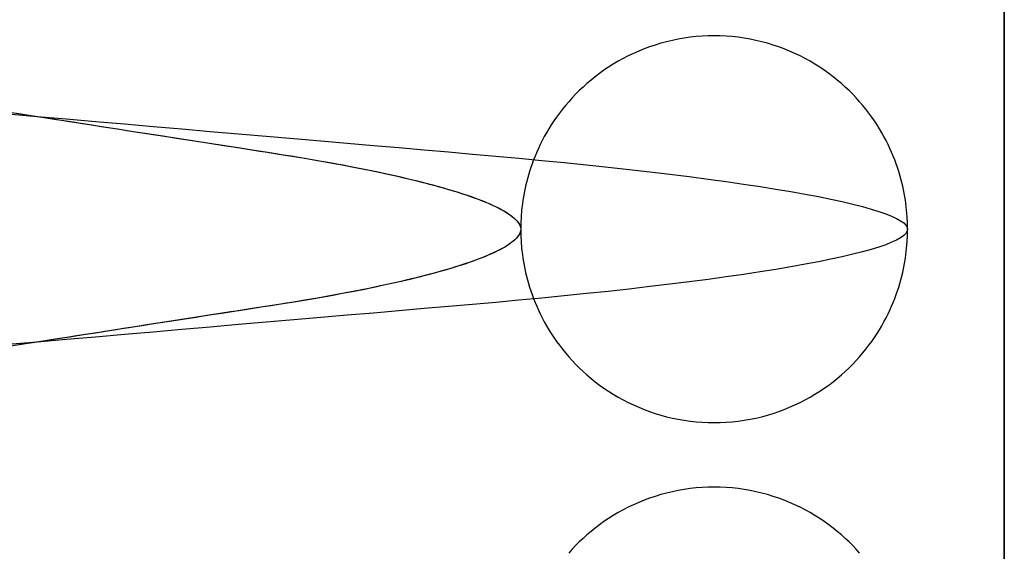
# Model space of a CAD drawing. Header units: millimetres. Extents: x -88 to 88, y -12 to 103.
# Tile 242 of 256: x -34.755 to -33.991, y 14.985 to 15.398. Entities that reach past the tile are written whole.
import ezdxf

# ---------------------------------------------------------------- set-up
doc = ezdxf.new("R2010")
doc.units = ezdxf.units.MM
doc.layers.add('Default', color=7, linetype='Continuous', true_color=0x000000)

msp = doc.modelspace()

# ---------------------------------------------------------------- linework, layer by layer
at = {"layer": 'Default', "color": 254, "true_color": 0xcad1ee}
for points in [[(-33.99118, 5.93519), (-33.99118, 18.03519)], [(-33.99118, 18.03519), (-33.99118, 5.93519)], [(-33.99118, 16.23519), (-33.99118, 5.93519)], [(-34.06618, 15.23519), (-34.06625, 15.23995), (-34.06649, 15.24485), (-34.0669, 15.24991), (-34.0675, 15.2551), (-34.06788, 15.25775), (-34.06832, 15.26043), (-34.06881, 15.26315), (-34.06935, 15.26589), (-34.06996, 15.26867), (-34.07063, 15.27148), (-34.07137, 15.27432), (-34.07218, 15.27719), (-34.07305, 15.28008), (-34.074, 15.283), (-34.07502, 15.28594), (-34.07612, 15.2889), (-34.0773, 15.29188), (-34.07857, 15.29488), (-34.07991, 15.29789), (-34.08135, 15.30092), (-34.08287, 15.30395), (-34.08448, 15.30699), (-34.08619, 15.31004), (-34.08799, 15.31308), (-34.08989, 15.31612), (-34.09188, 15.31916), (-34.09398, 15.32218), (-34.09618, 15.32519), (-34.09848, 15.32818), (-34.10089, 15.33114), (-34.1034, 15.33408), (-34.10601, 15.33699), (-34.10874, 15.33986), (-34.11157, 15.34269), (-34.1145, 15.34547), (-34.11755, 15.3482), (-34.1207, 15.35087), (-34.12395, 15.35348), (-34.12731, 15.35603), (-34.13077, 15.3585), (-34.13433, 15.36089), (-34.13799, 15.3632), (-34.14174, 15.36542), (-34.14559, 15.36754), (-34.14953, 15.36957), (-34.15355, 15.37149), (-34.15765, 15.3733), (-34.16184, 15.375), (-34.16609, 15.37658), (-34.17042, 15.37804), (-34.17481, 15.37937), (-34.17925, 15.38057), (-34.18375, 15.38164), (-34.1883, 15.38257), (-34.19288, 15.38337), (-34.1975, 15.38402), (-34.20215, 15.38453), (-34.20681, 15.38489), (-34.21149, 15.38511), (-34.21618, 15.38519), (-34.22086, 15.38511), (-34.22554, 15.38489), (-34.23021, 15.38453), (-34.23485, 15.38402), (-34.23947, 15.38337), (-34.24406, 15.38257), (-34.2486, 15.38164), (-34.2531, 15.38057), (-34.25755, 15.37937), (-34.26194, 15.37804), (-34.26626, 15.37658), (-34.27052, 15.375), (-34.2747, 15.3733), (-34.27881, 15.37149), (-34.28283, 15.36957), (-34.28677, 15.36754), (-34.29061, 15.36542), (-34.29437, 15.3632), (-34.29803, 15.36089), (-34.30159, 15.3585), (-34.30505, 15.35603), (-34.3084, 15.35348), (-34.31166, 15.35087), (-34.31481, 15.3482), (-34.31785, 15.34547), (-34.32079, 15.34269), (-34.32362, 15.33986), (-34.32634, 15.33699), (-34.32896, 15.33408), (-34.33147, 15.33114), (-34.33388, 15.32818), (-34.33618, 15.32519), (-34.33838, 15.32218), (-34.34047, 15.31916), (-34.34247, 15.31612), (-34.34437, 15.31308), (-34.34617, 15.31004), (-34.34787, 15.30699), (-34.34949, 15.30395), (-34.35101, 15.30092), (-34.35244, 15.29789), (-34.35379, 15.29488), (-34.35505, 15.29188), (-34.35623, 15.2889), (-34.35733, 15.28594), (-34.35835, 15.283), (-34.3593, 15.28008), (-34.36018, 15.27719), (-34.36098, 15.27432), (-34.36172, 15.27148), (-34.36239, 15.26867), (-34.363, 15.26589), (-34.36355, 15.26315), (-34.36404, 15.26043), (-34.36447, 15.25775), (-34.36485, 15.2551), (-34.36545, 15.24991), (-34.36587, 15.24485), (-34.3661, 15.23995), (-34.36618, 15.23519)], [(-34.36618, 15.23519), (-34.3661, 15.23043), (-34.36587, 15.22552), (-34.36545, 15.22047), (-34.36485, 15.21528), (-34.36447, 15.21263), (-34.36404, 15.20994), (-34.36355, 15.20723), (-34.363, 15.20448), (-34.36239, 15.2017), (-34.36172, 15.19889), (-34.36098, 15.19605), (-34.36018, 15.19319), (-34.3593, 15.19029), (-34.35835, 15.18738), (-34.35733, 15.18444), (-34.35623, 15.18147), (-34.35505, 15.17849), (-34.35379, 15.17549), (-34.35244, 15.17248), (-34.35101, 15.16946), (-34.34949, 15.16642), (-34.34787, 15.16338), (-34.34617, 15.16034), (-34.34437, 15.15729), (-34.34247, 15.15425), (-34.34047, 15.15122), (-34.33838, 15.1482), (-34.33618, 15.14519), (-34.33388, 15.1422), (-34.33147, 15.13923), (-34.32896, 15.13629), (-34.32634, 15.13338), (-34.32362, 15.13051), (-34.32079, 15.12769), (-34.31785, 15.1249), (-34.31481, 15.12217), (-34.31166, 15.1195), (-34.3084, 15.11689), (-34.30505, 15.11435), (-34.30159, 15.11188), (-34.29803, 15.10949), (-34.29437, 15.10718), (-34.29061, 15.10496), (-34.28677, 15.10283), (-34.28283, 15.10081), (-34.27881, 15.09889), (-34.2747, 15.09707), (-34.27052, 15.09538), (-34.26626, 15.0938), (-34.26194, 15.09234), (-34.25755, 15.091), (-34.2531, 15.0898), (-34.2486, 15.08873), (-34.24406, 15.0878), (-34.23947, 15.08701), (-34.23485, 15.08635), (-34.23021, 15.08585), (-34.22554, 15.08548), (-34.22086, 15.08526), (-34.21618, 15.08519), (-34.21149, 15.08526), (-34.20681, 15.08548), (-34.20215, 15.08585), (-34.1975, 15.08635), (-34.19288, 15.08701), (-34.1883, 15.0878), (-34.18375, 15.08873), (-34.17925, 15.0898), (-34.17481, 15.091), (-34.17042, 15.09234), (-34.16609, 15.0938), (-34.16184, 15.09538), (-34.15765, 15.09707), (-34.15355, 15.09889), (-34.14953, 15.10081), (-34.14559, 15.10283), (-34.14174, 15.10496), (-34.13799, 15.10718), (-34.13433, 15.10949), (-34.13077, 15.11188), (-34.12731, 15.11435), (-34.12395, 15.11689), (-34.1207, 15.1195), (-34.11755, 15.12217), (-34.1145, 15.1249), (-34.11157, 15.12769), (-34.10874, 15.13051), (-34.10601, 15.13338), (-34.1034, 15.13629), (-34.10089, 15.13923), (-34.09848, 15.1422), (-34.09618, 15.14519), (-34.09398, 15.1482), (-34.09188, 15.15122), (-34.08989, 15.15425), (-34.08799, 15.15729), (-34.08619, 15.16034), (-34.08448, 15.16338), (-34.08287, 15.16642), (-34.08135, 15.16946), (-34.07991, 15.17248), (-34.07857, 15.17549), (-34.0773, 15.17849), (-34.07612, 15.18147), (-34.07502, 15.18444), (-34.074, 15.18738), (-34.07305, 15.19029), (-34.07218, 15.19319), (-34.07137, 15.19605), (-34.07063, 15.19889), (-34.06996, 15.2017), (-34.06935, 15.20448), (-34.06881, 15.20723), (-34.06832, 15.20994), (-34.06788, 15.21263), (-34.0675, 15.21528), (-34.0669, 15.22047), (-34.06649, 15.22552), (-34.06625, 15.23043), (-34.06618, 15.23519)], [(-34.1034, 14.98408), (-34.10601, 14.98699), (-34.10874, 14.98986), (-34.11157, 14.99269), (-34.1145, 14.99547), (-34.11755, 14.9982), (-34.1207, 15.00087), (-34.12395, 15.00348), (-34.12731, 15.00603), (-34.13077, 15.0085), (-34.13433, 15.01089), (-34.13799, 15.0132), (-34.14174, 15.01542), (-34.14559, 15.01754), (-34.14953, 15.01957), (-34.15355, 15.02149), (-34.15765, 15.0233), (-34.16184, 15.025), (-34.16609, 15.02658), (-34.17042, 15.02804), (-34.17481, 15.02937), (-34.17925, 15.03057), (-34.18375, 15.03164), (-34.1883, 15.03257), (-34.19288, 15.03337), (-34.1975, 15.03402), (-34.20215, 15.03453), (-34.20681, 15.03489), (-34.21149, 15.03511), (-34.21618, 15.03519), (-34.22086, 15.03511), (-34.22554, 15.03489), (-34.23021, 15.03453), (-34.23485, 15.03402), (-34.23947, 15.03337), (-34.24406, 15.03257), (-34.2486, 15.03164), (-34.2531, 15.03057), (-34.25755, 15.02937), (-34.26194, 15.02804), (-34.26626, 15.02658), (-34.27052, 15.025), (-34.2747, 15.0233), (-34.27881, 15.02149), (-34.28283, 15.01957), (-34.28677, 15.01754), (-34.29061, 15.01542), (-34.29437, 15.0132), (-34.29803, 15.01089), (-34.30159, 15.0085), (-34.30505, 15.00603), (-34.3084, 15.00348), (-34.31166, 15.00087), (-34.31481, 14.9982), (-34.31785, 14.99547), (-34.32079, 14.99269), (-34.32362, 14.98986), (-34.32634, 14.98699), (-34.32896, 14.98408)]]:
    msp.add_lwpolyline(points, dxfattribs=at)
at = {"layer": 'Default', "color": 254, "true_color": 0xcad1ee, "extrusion": (0.866025, 2.49029e-14, -0.5)}
msp.add_lwpolyline([(15.52685, -20.54629), (15.52209, -20.54622), (15.51719, -20.54598), (15.51214, -20.54557), (15.50694, -20.54497), (15.50429, -20.54459), (15.50161, -20.54415), (15.4989, -20.54366), (15.49615, -20.54312), (15.49337, -20.54251), (15.49056, -20.54184), (15.48772, -20.5411), (15.48485, -20.54029), (15.48196, -20.53942), (15.47904, -20.53847), (15.4761, -20.53745), (15.47314, -20.53635), (15.47016, -20.53517), (15.46716, -20.5339), (15.46415, -20.53256), (15.46112, -20.53112), (15.45809, -20.5296), (15.45505, -20.52799), (15.45201, -20.52628), (15.44896, -20.52448), (15.44592, -20.52258), (15.44289, -20.52059), (15.43986, -20.51849), (15.43685, -20.51629), (15.43386, -20.51399), (15.4309, -20.51159), (15.42796, -20.50907), (15.42505, -20.50646), (15.42218, -20.50373), (15.41935, -20.5009), (15.41657, -20.49797), (15.41384, -20.49492), (15.41117, -20.49177), (15.40856, -20.48852), (15.40601, -20.48516), (15.40354, -20.4817), (15.40115, -20.47814), (15.39885, -20.47448), (15.39663, -20.47073), (15.3945, -20.46688), (15.39248, -20.46294), (15.39055, -20.45892), (15.38874, -20.45482), (15.38704, -20.45063), (15.38546, -20.44638), (15.384, -20.44205), (15.38267, -20.43766), (15.38147, -20.43322), (15.3804, -20.42872), (15.37947, -20.42417), (15.37867, -20.41959), (15.37802, -20.41497), (15.37751, -20.41032), (15.37715, -20.40566), (15.37693, -20.40098), (15.37685, -20.39629), (15.37693, -20.39161), (15.37715, -20.38693), (15.37751, -20.38226), (15.37802, -20.37762), (15.37867, -20.373), (15.37947, -20.36841), (15.3804, -20.36387), (15.38147, -20.35937), (15.38267, -20.35492), (15.384, -20.35053), (15.38546, -20.34621), (15.38704, -20.34195), (15.38874, -20.33777), (15.39055, -20.33366), (15.39248, -20.32964), (15.3945, -20.3257), (15.39663, -20.32186), (15.39885, -20.3181), (15.40115, -20.31444), (15.40354, -20.31088), (15.40601, -20.30742), (15.40856, -20.30407), (15.41117, -20.30081), (15.41384, -20.29766), (15.41657, -20.29462), (15.41935, -20.29168), (15.42218, -20.28885), (15.42505, -20.28613), (15.42796, -20.28351), (15.4309, -20.281), (15.43386, -20.27859), (15.43685, -20.27629), (15.43986, -20.27409), (15.44289, -20.272), (15.44592, -20.27), (15.44896, -20.2681), (15.45201, -20.2663), (15.45505, -20.2646), (15.45809, -20.26298), (15.46112, -20.26146), (15.46415, -20.26003), (15.46716, -20.25868), (15.47016, -20.25742), (15.47314, -20.25624), (15.4761, -20.25514), (15.47904, -20.25412), (15.48196, -20.25317), (15.48485, -20.25229), (15.48772, -20.25149), (15.49056, -20.25075), (15.49337, -20.25008), (15.49615, -20.24947), (15.4989, -20.24892), (15.50161, -20.24843), (15.50429, -20.248), (15.50694, -20.24762), (15.51214, -20.24702), (15.51719, -20.2466), (15.52209, -20.24637), (15.52685, -20.24629)], dxfattribs=at)
at = {"layer": 'Default', "color": 254, "true_color": 0xcad1ee, "extrusion": (0.866025, -2.19732e-14, 0.5)}
msp.add_lwpolyline([(15.29352, 13.14488), (15.29828, 13.14496), (15.30319, 13.1452), (15.30824, 13.14561), (15.31343, 13.14621), (15.31608, 13.14659), (15.31876, 13.14702), (15.32148, 13.14751), (15.32423, 13.14806), (15.32701, 13.14867), (15.32982, 13.14934), (15.33265, 13.15008), (15.33552, 13.15088), (15.33841, 13.15176), (15.34133, 13.15271), (15.34427, 13.15373), (15.34723, 13.15483), (15.35022, 13.15601), (15.35321, 13.15727), (15.35623, 13.15862), (15.35925, 13.16005), (15.36229, 13.16157), (15.36533, 13.16319), (15.36837, 13.16489), (15.37141, 13.16669), (15.37445, 13.16859), (15.37749, 13.17059), (15.38051, 13.17269), (15.38352, 13.17488), (15.38651, 13.17719), (15.38948, 13.17959), (15.39242, 13.1821), (15.39532, 13.18472), (15.39819, 13.18744), (15.40102, 13.19027), (15.4038, 13.19321), (15.40653, 13.19625), (15.40921, 13.1994), (15.41182, 13.20266), (15.41436, 13.20602), (15.41683, 13.20948), (15.41922, 13.21304), (15.42153, 13.21669), (15.42375, 13.22045), (15.42587, 13.2243), (15.4279, 13.22823), (15.42982, 13.23226), (15.43163, 13.23636), (15.43333, 13.24054), (15.43491, 13.2448), (15.43637, 13.24913), (15.4377, 13.25352), (15.43891, 13.25796), (15.43997, 13.26246), (15.44091, 13.267), (15.4417, 13.27159), (15.44235, 13.27621), (15.44286, 13.28085), (15.44323, 13.28552), (15.44345, 13.2902), (15.44352, 13.29488), (15.44345, 13.29957), (15.44323, 13.30425), (15.44286, 13.30892), (15.44235, 13.31356), (15.4417, 13.31818), (15.44091, 13.32276), (15.43997, 13.32731), (15.43891, 13.33181), (15.4377, 13.33625), (15.43637, 13.34064), (15.43491, 13.34497), (15.43333, 13.34922), (15.43163, 13.35341), (15.42982, 13.35751), (15.4279, 13.36154), (15.42587, 13.36547), (15.42375, 13.36932), (15.42153, 13.37307), (15.41922, 13.37673), (15.41683, 13.38029), (15.41436, 13.38375), (15.41182, 13.38711), (15.40921, 13.39037), (15.40653, 13.39351), (15.4038, 13.39656), (15.40102, 13.39949), (15.39819, 13.40232), (15.39532, 13.40505), (15.39242, 13.40767), (15.38948, 13.41018), (15.38651, 13.41258), (15.38352, 13.41488), (15.38051, 13.41708), (15.37749, 13.41918), (15.37445, 13.42118), (15.37141, 13.42307), (15.36837, 13.42488), (15.36533, 13.42658), (15.36229, 13.42819), (15.35925, 13.42972), (15.35623, 13.43115), (15.35321, 13.4325), (15.35022, 13.43376), (15.34723, 13.43494), (15.34427, 13.43604), (15.34133, 13.43706), (15.33841, 13.43801), (15.33552, 13.43888), (15.33265, 13.43969), (15.32982, 13.44043), (15.32701, 13.4411), (15.32423, 13.44171), (15.32148, 13.44226), (15.31876, 13.44275), (15.31608, 13.44318), (15.31343, 13.44356), (15.30824, 13.44416), (15.30319, 13.44457), (15.29828, 13.44481), (15.29352, 13.44488)], dxfattribs=at)
at = {"layer": 'Default', "color": 254, "true_color": 0xcad1ee, "extrusion": (0.866025, -1.0948e-14, -0.5)}
msp.add_lwpolyline([(15.17685, -20.24629), (15.18161, -20.24637), (15.18652, -20.2466), (15.19157, -20.24702), (15.19677, -20.24762), (15.19941, -20.248), (15.2021, -20.24843), (15.20481, -20.24892), (15.20756, -20.24947), (15.21034, -20.25008), (15.21315, -20.25075), (15.21599, -20.25149), (15.21885, -20.25229), (15.22175, -20.25317), (15.22466, -20.25412), (15.22761, -20.25514), (15.23057, -20.25624), (15.23355, -20.25742), (15.23655, -20.25868), (15.23956, -20.26003), (15.24258, -20.26146), (15.24562, -20.26298), (15.24866, -20.2646), (15.2517, -20.2663), (15.25475, -20.2681), (15.25779, -20.27), (15.26082, -20.272), (15.26385, -20.27409), (15.26685, -20.27629), (15.26984, -20.27859), (15.27281, -20.281), (15.27575, -20.28351), (15.27866, -20.28613), (15.28153, -20.28885), (15.28436, -20.29168), (15.28714, -20.29462), (15.28987, -20.29766), (15.29254, -20.30081), (15.29515, -20.30407), (15.29769, -20.30742), (15.30016, -20.31088), (15.30256, -20.31444), (15.30486, -20.3181), (15.30708, -20.32186), (15.30921, -20.3257), (15.31123, -20.32964), (15.31315, -20.33366), (15.31497, -20.33777), (15.31667, -20.34195), (15.31825, -20.34621), (15.3197, -20.35053), (15.32104, -20.35492), (15.32224, -20.35937), (15.32331, -20.36387), (15.32424, -20.36841), (15.32503, -20.373), (15.32569, -20.37762), (15.3262, -20.38226), (15.32656, -20.38693), (15.32678, -20.39161), (15.32685, -20.39629), (15.32678, -20.40098), (15.32656, -20.40566), (15.3262, -20.41032), (15.32569, -20.41497), (15.32503, -20.41959), (15.32424, -20.42417), (15.32331, -20.42872), (15.32224, -20.43322), (15.32104, -20.43766), (15.3197, -20.44205), (15.31825, -20.44638), (15.31667, -20.45063), (15.31497, -20.45482), (15.31315, -20.45892), (15.31123, -20.46294), (15.30921, -20.46688), (15.30708, -20.47073), (15.30486, -20.47448), (15.30256, -20.47814), (15.30016, -20.4817), (15.29769, -20.48516), (15.29515, -20.48852), (15.29254, -20.49177), (15.28987, -20.49492), (15.28714, -20.49797), (15.28436, -20.5009), (15.28153, -20.50373), (15.27866, -20.50646), (15.27575, -20.50907), (15.27281, -20.51159), (15.26984, -20.51399), (15.26685, -20.51629), (15.26385, -20.51849), (15.26082, -20.52059), (15.25779, -20.52258), (15.25475, -20.52448), (15.2517, -20.52628), (15.24866, -20.52799), (15.24562, -20.5296), (15.24258, -20.53112), (15.23956, -20.53256), (15.23655, -20.5339), (15.23355, -20.53517), (15.23057, -20.53635), (15.22761, -20.53745), (15.22466, -20.53847), (15.22175, -20.53942), (15.21885, -20.54029), (15.21599, -20.5411), (15.21315, -20.54184), (15.21034, -20.54251), (15.20756, -20.54312), (15.20481, -20.54366), (15.2021, -20.54415), (15.19941, -20.54459), (15.19677, -20.54497), (15.19157, -20.54557), (15.18652, -20.54598), (15.18161, -20.54622), (15.17685, -20.54629)], dxfattribs=at)
at = {"layer": 'Default', "color": 254, "true_color": 0xcad1ee, "extrusion": (0.866025, 2.15106e-14, 0.5)}
msp.add_lwpolyline([(15.29352, 13.44488), (15.28876, 13.44481), (15.28385, 13.44457), (15.2788, 13.44416), (15.27361, 13.44356), (15.27096, 13.44318), (15.26828, 13.44275), (15.26556, 13.44226), (15.26281, 13.44171), (15.26004, 13.4411), (15.25723, 13.44043), (15.25439, 13.43969), (15.25152, 13.43888), (15.24863, 13.43801), (15.24571, 13.43706), (15.24277, 13.43604), (15.23981, 13.43494), (15.23683, 13.43376), (15.23383, 13.4325), (15.23082, 13.43115), (15.22779, 13.42972), (15.22476, 13.42819), (15.22172, 13.42658), (15.21867, 13.42488), (15.21563, 13.42307), (15.21259, 13.42118), (15.20955, 13.41918), (15.20653, 13.41708), (15.20352, 13.41488), (15.20053, 13.41258), (15.19756, 13.41018), (15.19462, 13.40767), (15.19172, 13.40505), (15.18885, 13.40232), (15.18602, 13.39949), (15.18324, 13.39656), (15.18051, 13.39351), (15.17783, 13.39037), (15.17522, 13.38711), (15.17268, 13.38375), (15.17021, 13.38029), (15.16782, 13.37673), (15.16551, 13.37307), (15.16329, 13.36932), (15.16117, 13.36547), (15.15914, 13.36154), (15.15722, 13.35751), (15.15541, 13.35341), (15.15371, 13.34922), (15.15213, 13.34497), (15.15067, 13.34064), (15.14934, 13.33625), (15.14814, 13.33181), (15.14707, 13.32731), (15.14613, 13.32276), (15.14534, 13.31818), (15.14469, 13.31356), (15.14418, 13.30892), (15.14381, 13.30425), (15.14359, 13.29957), (15.14352, 13.29488), (15.14359, 13.2902), (15.14381, 13.28552), (15.14418, 13.28085), (15.14469, 13.27621), (15.14534, 13.27159), (15.14613, 13.267), (15.14707, 13.26246), (15.14814, 13.25796), (15.14934, 13.25352), (15.15067, 13.24913), (15.15213, 13.2448), (15.15371, 13.24054), (15.15541, 13.23636), (15.15722, 13.23226), (15.15914, 13.22823), (15.16117, 13.2243), (15.16329, 13.22045), (15.16551, 13.21669), (15.16782, 13.21304), (15.17021, 13.20948), (15.17268, 13.20602), (15.17522, 13.20266), (15.17783, 13.1994), (15.18051, 13.19625), (15.18324, 13.19321), (15.18602, 13.19027), (15.18885, 13.18744), (15.19172, 13.18472), (15.19462, 13.1821), (15.19756, 13.17959), (15.20053, 13.17719), (15.20352, 13.17488), (15.20653, 13.17269), (15.20955, 13.17059), (15.21259, 13.16859), (15.21563, 13.16669), (15.21867, 13.16489), (15.22172, 13.16319), (15.22476, 13.16157), (15.22779, 13.16005), (15.23082, 13.15862), (15.23383, 13.15727), (15.23683, 13.15601), (15.23981, 13.15483), (15.24277, 13.15373), (15.24571, 13.15271), (15.24863, 13.15176), (15.25152, 13.15088), (15.25439, 13.15008), (15.25723, 13.14934), (15.26004, 13.14867), (15.26281, 13.14806), (15.26556, 13.14751), (15.26828, 13.14702), (15.27096, 13.14659), (15.27361, 13.14621), (15.2788, 13.14561), (15.28385, 13.1452), (15.28876, 13.14496), (15.29352, 13.14488)], dxfattribs=at)
at = {"layer": 'Default', "color": 254, "true_color": 0xcad1ee, "extrusion": (0.866025, 5.39692e-16, -0.5)}
msp.add_lwpolyline([(15.17685, -20.54629), (15.17209, -20.54622), (15.16719, -20.54598), (15.16214, -20.54557), (15.15694, -20.54497), (15.15429, -20.54459), (15.15161, -20.54415), (15.1489, -20.54366), (15.14615, -20.54312), (15.14337, -20.54251), (15.14056, -20.54184), (15.13772, -20.5411), (15.13485, -20.54029), (15.13196, -20.53942), (15.12904, -20.53847), (15.1261, -20.53745), (15.12314, -20.53635), (15.12016, -20.53517), (15.11716, -20.5339), (15.11415, -20.53256), (15.11112, -20.53112), (15.10809, -20.5296), (15.10505, -20.52799), (15.10201, -20.52628), (15.09896, -20.52448), (15.09592, -20.52258), (15.09289, -20.52059), (15.08986, -20.51849), (15.08685, -20.51629), (15.08386, -20.51399), (15.0809, -20.51159), (15.07796, -20.50907), (15.07505, -20.50646), (15.07218, -20.50373), (15.06935, -20.5009), (15.06657, -20.49797), (15.06384, -20.49492), (15.06117, -20.49177), (15.05856, -20.48852), (15.05601, -20.48516), (15.05354, -20.4817), (15.05115, -20.47814), (15.04885, -20.47448), (15.04663, -20.47073), (15.0445, -20.46688), (15.04248, -20.46294), (15.04055, -20.45892), (15.03874, -20.45482), (15.03704, -20.45063), (15.03546, -20.44638), (15.034, -20.44205), (15.03267, -20.43766), (15.03147, -20.43322), (15.0304, -20.42872), (15.02947, -20.42417), (15.02867, -20.41959), (15.02802, -20.41497), (15.02751, -20.41032), (15.02715, -20.40566), (15.02693, -20.40098), (15.02685, -20.39629), (15.02693, -20.39161), (15.02715, -20.38693), (15.02751, -20.38226), (15.02802, -20.37762), (15.02867, -20.373), (15.02947, -20.36841), (15.0304, -20.36387), (15.03147, -20.35937), (15.03267, -20.35492), (15.034, -20.35053), (15.03546, -20.34621), (15.03704, -20.34195), (15.03874, -20.33777), (15.04055, -20.33366), (15.04248, -20.32964), (15.0445, -20.3257), (15.04663, -20.32186), (15.04885, -20.3181), (15.05115, -20.31444), (15.05354, -20.31088), (15.05601, -20.30742), (15.05856, -20.30407), (15.06117, -20.30081), (15.06384, -20.29766), (15.06657, -20.29462), (15.06935, -20.29168), (15.07218, -20.28885), (15.07505, -20.28613), (15.07796, -20.28351), (15.0809, -20.281), (15.08386, -20.27859), (15.08685, -20.27629), (15.08986, -20.27409), (15.09289, -20.272), (15.09592, -20.27), (15.09896, -20.2681), (15.10201, -20.2663), (15.10505, -20.2646), (15.10809, -20.26298), (15.11112, -20.26146), (15.11415, -20.26003), (15.11716, -20.25868), (15.12016, -20.25742), (15.12314, -20.25624), (15.1261, -20.25514), (15.12904, -20.25412), (15.13196, -20.25317), (15.13485, -20.25229), (15.13772, -20.25149), (15.14056, -20.25075), (15.14337, -20.25008), (15.14615, -20.24947), (15.1489, -20.24892), (15.15161, -20.24843), (15.15429, -20.248), (15.15694, -20.24762), (15.16214, -20.24702), (15.16719, -20.2466), (15.17209, -20.24637), (15.17685, -20.24629)], dxfattribs=at)
at = {"layer": 'Default', "color": 254, "true_color": 0xcad1ee, "extrusion": (0.866025, 9.79155e-15, 0.5)}
msp.add_lwpolyline([(14.94352, 13.14488), (14.94828, 13.14496), (14.95319, 13.1452), (14.95824, 13.14561), (14.96343, 13.14621), (14.96608, 13.14659), (14.96876, 13.14702), (14.97148, 13.14751), (14.97423, 13.14806), (14.97701, 13.14867), (14.97982, 13.14934), (14.98265, 13.15008), (14.98552, 13.15088), (14.98841, 13.15176), (14.99133, 13.15271), (14.99427, 13.15373), (14.99723, 13.15483), (15.00022, 13.15601), (15.00321, 13.15727), (15.00623, 13.15862), (15.00925, 13.16005), (15.01229, 13.16157), (15.01533, 13.16319), (15.01837, 13.16489), (15.02141, 13.16669), (15.02445, 13.16859), (15.02749, 13.17059), (15.03051, 13.17269), (15.03352, 13.17488), (15.03651, 13.17719), (15.03948, 13.17959), (15.04242, 13.1821), (15.04532, 13.18472), (15.04819, 13.18744), (15.05102, 13.19027), (15.0538, 13.19321), (15.05653, 13.19625), (15.05921, 13.1994), (15.06182, 13.20266), (15.06436, 13.20602), (15.06683, 13.20948), (15.06922, 13.21304), (15.07153, 13.21669), (15.07375, 13.22045), (15.07587, 13.2243), (15.0779, 13.22823), (15.07982, 13.23226), (15.08163, 13.23636), (15.08333, 13.24054), (15.08491, 13.2448), (15.08637, 13.24913), (15.0877, 13.25352), (15.08891, 13.25796), (15.08997, 13.26246), (15.09091, 13.267), (15.0917, 13.27159), (15.09235, 13.27621), (15.09286, 13.28085), (15.09323, 13.28552), (15.09345, 13.2902), (15.09352, 13.29488), (15.09345, 13.29957), (15.09323, 13.30425), (15.09286, 13.30892), (15.09235, 13.31356), (15.0917, 13.31818), (15.09091, 13.32276), (15.08997, 13.32731), (15.08891, 13.33181), (15.0877, 13.33625), (15.08637, 13.34064), (15.08491, 13.34497), (15.08333, 13.34922), (15.08163, 13.35341), (15.07982, 13.35751), (15.0779, 13.36154), (15.07587, 13.36547), (15.07375, 13.36932), (15.07153, 13.37307), (15.06922, 13.37673), (15.06683, 13.38029), (15.06436, 13.38375), (15.06182, 13.38711), (15.05921, 13.39037), (15.05653, 13.39351), (15.0538, 13.39656), (15.05102, 13.39949), (15.04819, 13.40232), (15.04532, 13.40505), (15.04242, 13.40767), (15.03948, 13.41018), (15.03651, 13.41258), (15.03352, 13.41488), (15.03051, 13.41708), (15.02749, 13.41918), (15.02445, 13.42118), (15.02141, 13.42307), (15.01837, 13.42488), (15.01533, 13.42658), (15.01229, 13.42819), (15.00925, 13.42972), (15.00623, 13.43115), (15.00321, 13.4325), (15.00022, 13.43376), (14.99723, 13.43494), (14.99427, 13.43604), (14.99133, 13.43706), (14.98841, 13.43801), (14.98552, 13.43888), (14.98265, 13.43969), (14.97982, 13.44043), (14.97701, 13.4411), (14.97423, 13.44171), (14.97148, 13.44226), (14.96876, 13.44275), (14.96608, 13.44318), (14.96343, 13.44356), (14.95824, 13.44416), (14.95319, 13.44457), (14.94828, 13.44481), (14.94352, 13.44488)], dxfattribs=at)
at = {"layer": 'Default', "color": 254, "true_color": 0xcad1ee}
for points in [[(-34.76627, 15.32659, -4.47416), (-34.75373, 15.32464, -4.47479), (-34.74118, 15.32269, -4.475), (-34.72862, 15.32073, -4.47479), (-34.71609, 15.31878, -4.47416), (-34.70359, 15.31684, -4.47311), (-34.69116, 15.31491, -4.47165), (-34.67881, 15.31299, -4.46978), (-34.66657, 15.31108, -4.4675), (-34.65445, 15.3092, -4.46483), (-34.64247, 15.30733, -4.46178), (-34.63065, 15.30549, -4.45834), (-34.619, 15.30368, -4.45454), (-34.60755, 15.3019, -4.45038), (-34.59631, 15.30015, -4.44589), (-34.58528, 15.29844, -4.44106), (-34.5745, 15.29676, -4.43592), (-34.56396, 15.29512, -4.43048), (-34.55368, 15.29352, -4.42476), (-34.54358, 15.29192, -4.41872), (-34.5336, 15.29028, -4.41231), (-34.52376, 15.2886, -4.40554), (-34.51407, 15.28689, -4.3984), (-34.50455, 15.28514, -4.39092), (-34.49522, 15.28336, -4.38308), (-34.48611, 15.28155, -4.37489), (-34.47723, 15.27971, -4.36637), (-34.46859, 15.27785, -4.35753), (-34.46021, 15.27596, -4.34836), (-34.45212, 15.27406, -4.3389), (-34.44433, 15.27213, -4.32914), (-34.43685, 15.2702, -4.31911), (-34.42969, 15.26826, -4.30881), (-34.42288, 15.26631, -4.29827), (-34.41642, 15.26435, -4.2875), (-34.41032, 15.2624, -4.27652), (-34.4046, 15.26045, -4.26535), (-34.39926, 15.25851, -4.25401), (-34.39431, 15.25657, -4.24251), (-34.38976, 15.25465, -4.23088), (-34.38561, 15.25275, -4.21914), (-34.38186, 15.25086, -4.20731), (-34.37852, 15.249, -4.1954), (-34.37558, 15.24716, -4.18345), (-34.37305, 15.24535, -4.17146), (-34.37092, 15.24357, -4.15947), (-34.3692, 15.24182, -4.14748), (-34.36786, 15.2401, -4.13552), (-34.36692, 15.23843, -4.12361), (-34.36636, 15.23679, -4.11177), (-34.36618, 15.23519, -4.1), (-34.36636, 15.23359, -4.08823), (-34.36692, 15.23195, -4.07639), (-34.36786, 15.23027, -4.06448), (-34.3692, 15.22856, -4.05252), (-34.37092, 15.22681, -4.04053), (-34.37305, 15.22503, -4.02854), (-34.37558, 15.22321, -4.01655), (-34.37852, 15.22138, -4.0046), (-34.38186, 15.21951, -3.99269), (-34.38561, 15.21763, -3.98086), (-34.38976, 15.21572, -3.96912), (-34.39431, 15.2138, -3.95749), (-34.39926, 15.21187, -3.94599), (-34.4046, 15.20992, -3.93465), (-34.41032, 15.20797, -3.92348), (-34.41642, 15.20602, -3.9125), (-34.42288, 15.20407, -3.90173), (-34.42969, 15.20212, -3.89119), (-34.43685, 15.20017, -3.88089), (-34.44433, 15.19824, -3.87086), (-34.45212, 15.19632, -3.8611), (-34.46021, 15.19442, -3.85164), (-34.46859, 15.19253, -3.84247), (-34.47723, 15.19067, -3.83363), (-34.48611, 15.18883, -3.82511), (-34.49522, 15.18702, -3.81692), (-34.50455, 15.18523, -3.80908), (-34.51407, 15.18349, -3.8016), (-34.52376, 15.18177, -3.79446), (-34.5336, 15.18009, -3.78769), (-34.54358, 15.17845, -3.78128), (-34.55368, 15.17685, -3.77524), (-34.56396, 15.17525, -3.76952), (-34.5745, 15.17362, -3.76408), (-34.58528, 15.17194, -3.75894), (-34.59631, 15.17022, -3.75411), (-34.60755, 15.16847, -3.74962), (-34.619, 15.16669, -3.74546), (-34.63065, 15.16488, -3.74166), (-34.64247, 15.16304, -3.73822), (-34.65445, 15.16118, -3.73517), (-34.66657, 15.15929, -3.7325), (-34.67881, 15.15739, -3.73022), (-34.69116, 15.15547, -3.72835), (-34.70359, 15.15353, -3.72689), (-34.71609, 15.15159, -3.72584), (-34.72862, 15.14964, -3.72521), (-34.74118, 15.14769, -3.725), (-34.75373, 15.14573, -3.72521), (-34.76627, 15.14378, -3.72584)], [(-34.76378, 15.32464, -4.77462), (-34.74118, 15.32269, -4.775), (-34.71857, 15.32073, -4.77462), (-34.69601, 15.31878, -4.77349), (-34.67352, 15.31684, -4.7716), (-34.65115, 15.31491, -4.76897), (-34.62892, 15.31299, -4.7656), (-34.60688, 15.31108, -4.76151), (-34.58506, 15.3092, -4.7567), (-34.5635, 15.30733, -4.7512), (-34.54222, 15.30549, -4.74501), (-34.52126, 15.30368, -4.73817), (-34.50065, 15.3019, -4.73069), (-34.48041, 15.30015, -4.7226), (-34.46057, 15.29844, -4.71391), (-34.44115, 15.29676, -4.70466), (-34.42218, 15.29512, -4.69487), (-34.40368, 15.29352, -4.68457), (-34.3855, 15.29192, -4.67369), (-34.36754, 15.29028, -4.66216), (-34.34982, 15.2886, -4.64997), (-34.33238, 15.28689, -4.63713), (-34.31525, 15.28514, -4.62365), (-34.29846, 15.28336, -4.60954), (-34.28206, 15.28155, -4.59481), (-34.26606, 15.27971, -4.57947), (-34.25051, 15.27785, -4.56355), (-34.23544, 15.27596, -4.54706), (-34.22088, 15.27406, -4.53002), (-34.20685, 15.27213, -4.51245), (-34.19338, 15.2702, -4.49439), (-34.1805, 15.26826, -4.47586), (-34.16824, 15.26631, -4.45689), (-34.15661, 15.26435, -4.4375), (-34.14564, 15.2624, -4.41774), (-34.13534, 15.26045, -4.39763), (-34.12573, 15.25851, -4.37721), (-34.11682, 15.25657, -4.35652), (-34.10862, 15.25465, -4.33559), (-34.10115, 15.25275, -4.31445), (-34.0944, 15.25086, -4.29315), (-34.08839, 15.249, -4.27173), (-34.0831, 15.24716, -4.25021), (-34.07855, 15.24535, -4.22864), (-34.07472, 15.24357, -4.20704), (-34.07161, 15.24182, -4.18547), (-34.06921, 15.2401, -4.16394), (-34.06752, 15.23843, -4.1425), (-34.06651, 15.23679, -4.12118), (-34.06618, 15.23519, -4.1), (-34.06651, 15.23359, -4.07882), (-34.06752, 15.23195, -4.0575), (-34.06921, 15.23027, -4.03606), (-34.07161, 15.22856, -4.01453), (-34.07472, 15.22681, -3.99296), (-34.07855, 15.22503, -3.97137), (-34.0831, 15.22321, -3.94979), (-34.08839, 15.22138, -3.92828), (-34.0944, 15.21951, -3.90685), (-34.10115, 15.21763, -3.88555), (-34.10862, 15.21572, -3.86442), (-34.11682, 15.2138, -3.84348), (-34.12573, 15.21187, -3.82279), (-34.13534, 15.20992, -3.80237), (-34.14564, 15.20797, -3.78226), (-34.15661, 15.20602, -3.7625), (-34.16824, 15.20407, -3.74312), (-34.1805, 15.20212, -3.72414), (-34.19338, 15.20017, -3.70561), (-34.20685, 15.19824, -3.68755), (-34.22088, 15.19632, -3.66999), (-34.23544, 15.19442, -3.65295), (-34.25051, 15.19253, -3.63645), (-34.26606, 15.19067, -3.62053), (-34.28206, 15.18883, -3.60519), (-34.29846, 15.18702, -3.59046), (-34.31525, 15.18523, -3.57635), (-34.33238, 15.18349, -3.56287), (-34.34982, 15.18177, -3.55003), (-34.36754, 15.18009, -3.53784), (-34.3855, 15.17845, -3.52631), (-34.40368, 15.17685, -3.51543), (-34.42218, 15.17526, -3.50513), (-34.44115, 15.17362, -3.49534), (-34.46057, 15.17194, -3.48609), (-34.48041, 15.17022, -3.47741), (-34.50065, 15.16847, -3.46931), (-34.52126, 15.16669, -3.46183), (-34.54222, 15.16488, -3.45499), (-34.5635, 15.16304, -3.44881), (-34.58506, 15.16118, -3.4433), (-34.60688, 15.15929, -3.4385), (-34.62892, 15.15739, -3.4344), (-34.65115, 15.15547, -3.43103), (-34.67352, 15.15353, -3.4284), (-34.69601, 15.15159, -3.42651), (-34.71857, 15.14964, -3.42538), (-34.74118, 15.14769, -3.425), (-34.76378, 15.14573, -3.42538)], [(-34.7569, 15.32513, -4.47467), (-34.74964, 15.324, -4.47491), (-34.74238, 15.32287, -4.475), (-34.73511, 15.32174, -4.47495), (-34.72783, 15.32061, -4.47476), (-34.72056, 15.31948, -4.47443), (-34.71328, 15.31835, -4.47396), (-34.706, 15.31722, -4.47335), (-34.69873, 15.31608, -4.47259), (-34.69152, 15.31496, -4.4717), (-34.68434, 15.31385, -4.47067), (-34.67718, 15.31273, -4.4695), (-34.67005, 15.31162, -4.46819), (-34.66295, 15.31052, -4.46675), (-34.65588, 15.30942, -4.46517), (-34.64884, 15.30832, -4.46345), (-34.64183, 15.30723, -4.4616), (-34.63486, 15.30615, -4.45962), (-34.62793, 15.30507, -4.45749), (-34.62104, 15.304, -4.45524), (-34.61419, 15.30293, -4.45285), (-34.60739, 15.30188, -4.45032), (-34.60063, 15.30083, -4.44767), (-34.59392, 15.29978, -4.44488), (-34.58726, 15.29875, -4.44196), (-34.58091, 15.29776, -4.43903), (-34.57463, 15.29679, -4.43599), (-34.56841, 15.29583, -4.43284), (-34.56226, 15.29487, -4.42957), (-34.55617, 15.29392, -4.42619), (-34.55014, 15.29297, -4.42269), (-34.54416, 15.29202, -4.41908), (-34.53824, 15.29105, -4.41535), (-34.53228, 15.29006, -4.41143), (-34.52641, 15.28906, -4.40741), (-34.52063, 15.28806, -4.4033), (-34.51494, 15.28705, -4.39907), (-34.50932, 15.28603, -4.39474), (-34.50379, 15.285, -4.3903), (-34.49833, 15.28396, -4.38575), (-34.49295, 15.28291, -4.38108), (-34.48745, 15.28182, -4.37613), (-34.48207, 15.28072, -4.37108), (-34.47678, 15.27962, -4.36594), (-34.47161, 15.27851, -4.36069), (-34.46655, 15.27739, -4.35535), (-34.4616, 15.27628, -4.34992), (-34.45676, 15.27516, -4.3444), (-34.45203, 15.27403, -4.33879), (-34.44742, 15.27291, -4.3331), (-34.44292, 15.27178, -4.32731), (-34.43854, 15.27065, -4.32145), (-34.43428, 15.26952, -4.3155), (-34.43013, 15.26838, -4.30947), (-34.42611, 15.26725, -4.30337), (-34.4222, 15.26611, -4.29718), (-34.41842, 15.26497, -4.29093), (-34.41476, 15.26383, -4.2846), (-34.41122, 15.2627, -4.2782), (-34.40781, 15.26156, -4.27173), (-34.40452, 15.26042, -4.2652), (-34.40136, 15.25929, -4.2586), (-34.39833, 15.25816, -4.25193), (-34.39543, 15.25702, -4.24521), (-34.39266, 15.25589, -4.23842), (-34.39002, 15.25477, -4.23158), (-34.38751, 15.25364, -4.22468), (-34.38513, 15.25252, -4.21773), (-34.38289, 15.2514, -4.21072), (-34.38079, 15.25029, -4.20366), (-34.37882, 15.24918, -4.19656), (-34.37699, 15.24807, -4.1894), (-34.3753, 15.24697, -4.1822), (-34.37379, 15.24591, -4.17521), (-34.37243, 15.24486, -4.16821), (-34.3712, 15.24382, -4.16119), (-34.3701, 15.24279, -4.15416), (-34.36914, 15.24176, -4.1471), (-34.36832, 15.24075, -4.14002), (-34.36762, 15.23973, -4.13291), (-34.36706, 15.23873, -4.12577), (-34.36665, 15.23776, -4.1188), (-34.36636, 15.2368, -4.11183), (-34.3662, 15.23585, -4.10487), (-34.36618, 15.2349, -4.09791), (-34.36628, 15.23395, -4.09095), (-34.36652, 15.233, -4.08399), (-34.36688, 15.23204, -4.07703), (-34.36737, 15.23106, -4.07006), (-34.36802, 15.23004, -4.06283), (-34.36881, 15.22901, -4.05563), (-34.36974, 15.22797, -4.04845), (-34.3708, 15.22692, -4.04129), (-34.372, 15.22586, -4.03416), (-34.37334, 15.2248, -4.02706), (-34.37481, 15.22374, -4.01998), (-34.37642, 15.22266, -4.01294), (-34.37817, 15.22158, -4.00593), (-34.38005, 15.2205, -3.99895), (-34.38206, 15.2194, -3.99202), (-34.38421, 15.21831, -3.98512), (-34.38649, 15.21721, -3.97826), (-34.3889, 15.2161, -3.97144), (-34.39145, 15.21499, -3.96467), (-34.39412, 15.21388, -3.95795), (-34.39697, 15.21275, -3.95119), (-34.39994, 15.21161, -3.9445), (-34.40303, 15.21048, -3.93788), (-34.40625, 15.20935, -3.93133), (-34.40959, 15.20821, -3.92485), (-34.41306, 15.20708, -3.91844), (-34.41664, 15.20595, -3.9121), (-34.42035, 15.20482, -3.90585), (-34.42417, 15.20369, -3.89966), (-34.42811, 15.20256, -3.89356), (-34.43217, 15.20143, -3.88754), (-34.43634, 15.20031, -3.8816), (-34.44062, 15.19919, -3.87574), (-34.44502, 15.19807, -3.86997), (-34.44952, 15.19695, -3.86428), (-34.45413, 15.19584, -3.85868), (-34.45886, 15.19473, -3.85317), (-34.46369, 15.19362, -3.84776), (-34.46862, 15.19252, -3.84244), (-34.47366, 15.19143, -3.83721), (-34.4788, 15.19033, -3.83207), (-34.48404, 15.18925, -3.82704), (-34.48938, 15.18817, -3.82211), (-34.49482, 15.18709, -3.81727), (-34.50036, 15.18603, -3.81254), (-34.50599, 15.18496, -3.80791), (-34.51172, 15.18391, -3.80339), (-34.51754, 15.18286, -3.79898), (-34.52346, 15.18182, -3.79467), (-34.52947, 15.18079, -3.79048), (-34.53556, 15.17977, -3.7864), (-34.54175, 15.17875, -3.78243), (-34.54771, 15.17779, -3.77876), (-34.55374, 15.17683, -3.7752), (-34.55981, 15.17588, -3.77177), (-34.56595, 15.17493, -3.76846), (-34.57214, 15.17397, -3.76526), (-34.5784, 15.173, -3.76217), (-34.58472, 15.17202, -3.7592), (-34.59111, 15.17103, -3.75634), (-34.59775, 15.17, -3.75351), (-34.60443, 15.16896, -3.75082), (-34.61114, 15.16791, -3.74826), (-34.6179, 15.16686, -3.74584), (-34.6247, 15.16581, -3.74355), (-34.63154, 15.16474, -3.74138), (-34.63844, 15.16367, -3.73935), (-34.64539, 15.16259, -3.73744), (-34.65255, 15.16147, -3.73562), (-34.65973, 15.16036, -3.73395), (-34.66695, 15.15923, -3.73242), (-34.67418, 15.15811, -3.73103), (-34.68144, 15.15698, -3.72979), (-34.68872, 15.15585, -3.72869), (-34.69602, 15.15471, -3.72773), (-34.70333, 15.15357, -3.72691), (-34.71066, 15.15243, -3.72624), (-34.718, 15.15129, -3.72572), (-34.72535, 15.15015, -3.72533), (-34.73271, 15.149, -3.7251), (-34.74008, 15.14786, -3.725), (-34.74744, 15.14671, -3.72505), (-34.75481, 15.14557, -3.72525)]]:
    msp.add_polyline3d(points, dxfattribs=at)

doc.saveas('drawing.dxf')
